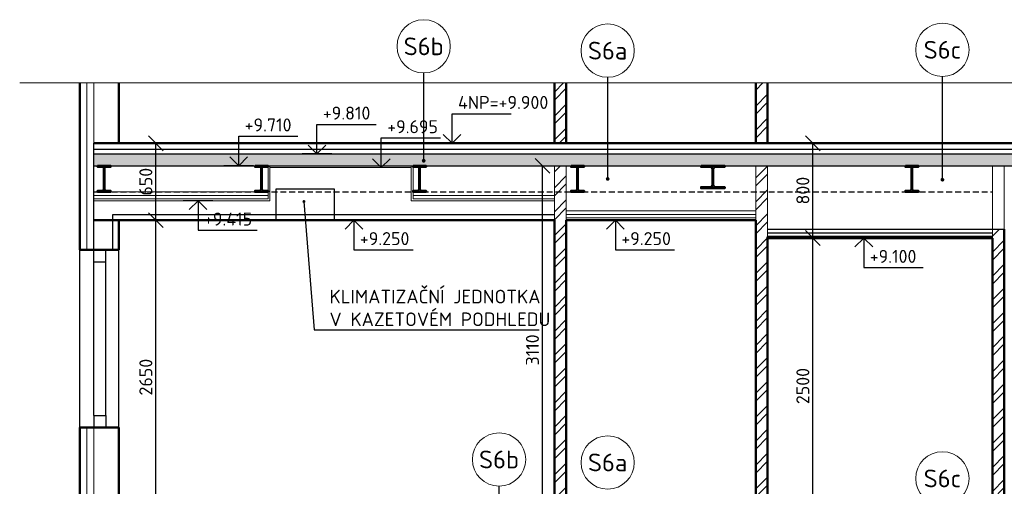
# Model space of a CAD drawing. Header units: millimetres. Extents: x -118752 to 407724, y -73278 to 155058.
# Tile 98 of 256: x -58775 to -50457, y 68699 to 72639. Entities that reach past the tile are written whole.
import ezdxf
from ezdxf.enums import TextEntityAlignment as Align

# ---------------------------------------------------------------- set-up
doc = ezdxf.new("R2010")
doc.units = ezdxf.units.MM
doc.header["$LTSCALE"] = 10
doc.linetypes.add('DASH', pattern=[0.75, 0.5, -0.25])
doc.linetypes.add('DASHDOT', pattern=[25.4, 12.7, -6.35, 0, -6.35])
for name, color, linetype, lineweight in [('CKBUBLINY', 1, 'Continuous', 18), ('CKBUBLINY_POPIS', 3, 'Continuous', 25), ('CKDVERE_', 7, 'Continuous', 25), ('CKIZOLACE', 1, 'Continuous', 18), ('CKKOTY', 3, 'Continuous', 25), ('CKKOTY_VYS', 3, 'Continuous', 25), ('CKRASTR', 7, 'DASHDOT', 15), ('CKSTENY_PODROVINOU', 7, 'Continuous', 25), ('CKSTENY_REZ', 6, 'Continuous', 50), ('CKTEXTY_MALE', 3, 'Continuous', 18), ('CSPROFILY_REZY', 4, 'Continuous', 50), ('podhledy', 7, 'Continuous', 20), ('pohledy', 7, 'Continuous', 25), ('srafy', 7, 'Continuous', 18)]:
    doc.layers.add(name, color=color, linetype=linetype, lineweight=lineweight)
doc.styles.get("Standard").update_dxf_attribs({"font": 'isocpeur.ttf'})
doc.linetypes.add('IZOLACE_POLYSTYREN_EXPANDOVANY', pattern='A,1,[224,CADKON.SHX,S=0.01,R=0,X=-0.5,Y=-1.74],-2', length=3)
doc.linetypes.add('PRERUSENI', pattern='A,60,[100,CADKON.SHX,S=2.5,R=0,X=0,Y=0],-10', length=70)
doc.dimstyles.new('CADKON', dxfattribs={"dimscale": 50, "dimtxt": 2.2, "dimasz": 2.5, "dimexe": 1.8, "dimexo": 5, "dimgap": 0.6, "dimtad": 1, "dimrnd": 1, "dimtxsty": 'Standard', "dimblk1": 'OBLIQUE', "dimblk2": 'OBLIQUE', "dimsah": 1, "dimcen": 2.5, "dimadec": 1, "dimazin": 2, "dimtfac": 1, "dimtdec": 4, "dimtix": 1, "dimtmove": 2, "dimatfit": 3, "dimldrblk": 'OPEN30', "dimfxl": 5, "dimfxlon": 1, "dimtolj": 1, "dimarcsym": 0})
doc.dimstyles.new('CADKON$7', dxfattribs={"dimscale": 100, "dimtxt": 2.5, "dimasz": 2.5, "dimexe": 1.8, "dimexo": 5, "dimgap": 0.6, "dimtad": 1, "dimrnd": 1, "dimtxsty": 'Standard', "dimblk1": 'OBLIQUE', "dimblk2": 'OBLIQUE', "dimsah": 1, "dimcen": 2.5, "dimadec": 1, "dimazin": 2, "dimtfac": 1, "dimtdec": 4, "dimtix": 1, "dimtmove": 0, "dimatfit": 3, "dimldrblk": 'DOTSMALL', "dimfxl": 5, "dimfxlon": 1, "dimtfill": 1, "dimtolj": 1, "dimarcsym": 0})

# ---------------------------------------------------------------- blocks, each defined once
blk = doc.blocks.new('_OBLIQUE')
at = {"color": 0, "linetype": 'ByBlock'}
blk.add_line((-0.5, -0.5), (0.5, 0.5), dxfattribs=at)
blk = doc.blocks.new('*D9534')
at = {"layer": 'CKKOTY', "color": 0, "lineweight": -2}
for p, q in [((-57687.2, 70945.8), (-57534, 70945.8)), ((-57624, 68295.8), (-57624, 70945.8)), ((-57687.2, 68295.8), (-57534, 68295.8))]:
    blk.add_line(p, q, dxfattribs=at)
at = {"layer": 'Defpoints', "color": 0}
for p in [(-57937.2, 70945.8), (-57624, 70945.8), (-57937.2, 68295.8)]:
    blk.add_point(p, dxfattribs=at)
at = {"layer": 'CKKOTY', "color": 0, "lineweight": -2, "xscale": 125, "yscale": 125, "zscale": 125}
for p, rotation in [((-57624, 70945.8), 90), ((-57624, 68295.8), 270)]:
    blk.add_blockref('_OBLIQUE', p, dxfattribs=dict(at, rotation=rotation))
at = {"layer": 'CKKOTY', "color": 0, "insert": (-57709, 69620.8), "char_height": 110, "attachment_point": 5, "rotation": 90}
blk.add_mtext('\\A1;2650', dxfattribs=at)
blk = doc.blocks.new('_Open30')
at = {"color": 0, "lineweight": -2}
for p, q in [((-1, 0.268), (0, 0)), ((0, 0), (-1, -0.268)), ((0, 0), (-1, 0))]:
    blk.add_line(p, q, dxfattribs=at)
blk = doc.blocks.new('*D9535')
at = {"layer": 'CKKOTY', "color": 0, "lineweight": -2}
for p, q in [((-57687.2, 71595.8), (-57534, 71595.8)), ((-57624, 70945.8), (-57624, 71595.8)), ((-57687.2, 70945.8), (-57534, 70945.8))]:
    blk.add_line(p, q, dxfattribs=at)
at = {"layer": 'Defpoints', "color": 0}
for p in [(-57937.2, 71595.8), (-57624, 71595.8), (-57937.2, 70945.8)]:
    blk.add_point(p, dxfattribs=at)
at = {"layer": 'CKKOTY', "color": 0, "lineweight": -2, "xscale": 125, "yscale": 125, "zscale": 125}
for p, rotation in [((-57624, 71595.8), 90), ((-57624, 70945.8), 270)]:
    blk.add_blockref('_OBLIQUE', p, dxfattribs=dict(at, rotation=rotation))
at = {"layer": 'CKKOTY', "color": 0, "insert": (-57709, 71270.8), "char_height": 110, "attachment_point": 5, "rotation": 90}
blk.add_mtext('\\A1;650', dxfattribs=at)
blk = doc.blocks.new('*D9542')
at = {"layer": 'CKKOTY', "color": 0, "lineweight": -2}
for p, q in [((-52206.7, 70795.8), (-51983.5, 70795.8)), ((-52073.5, 68295.8), (-52073.5, 70795.8)), ((-52206.7, 68295.8), (-51983.5, 68295.8))]:
    blk.add_line(p, q, dxfattribs=at)
at = {"layer": 'Defpoints', "color": 0}
for p in [(-52456.7, 70795.8), (-52073.5, 70795.8), (-52456.7, 68295.8)]:
    blk.add_point(p, dxfattribs=at)
at = {"layer": 'CKKOTY', "color": 0, "lineweight": -2, "xscale": 125, "yscale": 125, "zscale": 125}
for p, rotation in [((-52073.5, 70795.8), 90), ((-52073.5, 68295.8), 270)]:
    blk.add_blockref('_OBLIQUE', p, dxfattribs=dict(at, rotation=rotation))
at = {"layer": 'CKKOTY', "color": 0, "insert": (-52158.5, 69545.8), "char_height": 110, "attachment_point": 5, "rotation": 90}
blk.add_mtext('\\A1;2500', dxfattribs=at)
blk = doc.blocks.new('*D9543')
at = {"layer": 'CKKOTY', "color": 0, "lineweight": -2}
for p, q in [((-52211.8, 71595.8), (-51983.5, 71595.8)), ((-52073.5, 70795.8), (-52073.5, 71595.8)), ((-52206.7, 70795.8), (-51983.5, 70795.8))]:
    blk.add_line(p, q, dxfattribs=at)
at = {"layer": 'Defpoints', "color": 0}
for p in [(-52461.8, 71595.8), (-52073.5, 71595.8), (-52456.7, 70795.8)]:
    blk.add_point(p, dxfattribs=at)
at = {"layer": 'CKKOTY', "color": 0, "lineweight": -2, "xscale": 125, "yscale": 125, "zscale": 125}
for p, rotation in [((-52073.5, 71595.8), 90), ((-52073.5, 70795.8), 270)]:
    blk.add_blockref('_OBLIQUE', p, dxfattribs=dict(at, rotation=rotation))
at = {"layer": 'CKKOTY', "color": 0, "insert": (-52158.5, 71195.8), "char_height": 110, "attachment_point": 5, "rotation": 90}
blk.add_mtext('\\A1;800', dxfattribs=at)
blk = doc.blocks.new('*U10037')
at = {"color": 0, "linetype": 'ByBlock', "lineweight": -2}
blk.add_lwpolyline([(-1.5, 1.5), (0, 0), (1.5, 1.5), (0, 0), (0, 5), (10, 5)], dxfattribs=at)
blk = doc.blocks.new('*U10042')
at = {"color": 0, "linetype": 'ByBlock', "lineweight": -2}
blk.add_lwpolyline([(-1.5, 1.5), (0, 0), (1.5, 1.5), (0, 0), (0, 5), (10, 5)], dxfattribs=at)
blk = doc.blocks.new('*U10043')
at = {"color": 0, "linetype": 'ByBlock', "lineweight": -2}
blk.add_lwpolyline([(-1.5, 1.5), (0, 0), (1.5, 1.5), (0, 0), (0, 5), (10, 5)], dxfattribs=at)
blk = doc.blocks.new('*U10045')
at = {"color": 0, "linetype": 'ByBlock', "lineweight": -2}
blk.add_lwpolyline([(-1.5, 1.5), (0, 0), (1.5, 1.5), (0, 0), (0, 5), (10, 5)], dxfattribs=at)
blk = doc.blocks.new('CK_BUBBLE_1_0_0')
at = {"color": 0, "linetype": 'ByBlock', "lineweight": -2}
blk.add_circle((0, 0), 1, dxfattribs=at)
blk = doc.blocks.new('*U10071')
at = {"color": 0, "linetype": 'ByBlock', "lineweight": -2}
blk.add_lwpolyline([(-1.5, -1.5), (0, 0), (1.5, -1.5), (0, 0), (0, -5), (10, -5)], dxfattribs=at)
blk = doc.blocks.new('*U10072')
at = {"color": 0, "linetype": 'ByBlock', "lineweight": -2}
blk.add_lwpolyline([(-1.5, -1.5), (0, 0), (1.5, -1.5), (0, 0), (0, -5), (10, -5)], dxfattribs=at)
blk = doc.blocks.new('*U10073')
at = {"color": 0, "linetype": 'ByBlock', "lineweight": -2}
blk.add_lwpolyline([(-1.5, -1.5), (0, 0), (1.5, -1.5), (0, 0), (0, -5), (10, -5)], dxfattribs=at)
blk = doc.blocks.new('*U10074')
at = {"color": 0, "linetype": 'ByBlock', "lineweight": -2}
blk.add_lwpolyline([(-1.5, -1.5), (0, 0), (1.5, -1.5), (0, 0), (0, -5), (10, -5)], dxfattribs=at)
blk = doc.blocks.new('*D10190')
at = {"layer": 'CKKOTY', "color": 0, "lineweight": -2}
for p, q in [((-54506.7, 71405.8), (-54448, 71405.8)), ((-54358, 68295.8), (-54358, 71405.8)), ((-54506.7, 68295.8), (-54448, 68295.8))]:
    blk.add_line(p, q, dxfattribs=at)
at = {"layer": 'Defpoints', "color": 0}
for p in [(-54358, 71405.8), (-54256.7, 71405.8), (-54256.7, 68295.8)]:
    blk.add_point(p, dxfattribs=at)
at = {"layer": 'CKKOTY', "color": 0, "lineweight": -2, "xscale": 125, "yscale": 125, "zscale": 125}
for p, rotation in [((-54358, 71405.8), 90), ((-54358, 68295.8), 270)]:
    blk.add_blockref('_OBLIQUE', p, dxfattribs=dict(at, rotation=rotation))
at = {"layer": 'CKKOTY', "color": 0, "insert": (-54443, 69850.8), "char_height": 110, "attachment_point": 5, "rotation": 90}
blk.add_mtext('\\A1;3110', dxfattribs=at)

msp = doc.modelspace()

# ---------------------------------------------------------------- hatches: boundary and pattern name
at = {"layer": 'srafy', "transparency": 33554661}
h = msp.add_hatch(dxfattribs=at)
h.set_pattern_fill('ANSI32', color=256, scale=15, style=0)
h.paths.add_polyline_path([(-54256.706, 72105.26), (-54256.706, 71595.76), (-54156.706, 71595.76), (-54156.706, 72105.26)])
h.paths.add_polyline_path([(-52456.706, 72105.26), (-52556.706, 72105.26), (-52556.706, 71595.76), (-52456.706, 71595.76)])
h = msp.add_hatch(dxfattribs=at)
h.set_pattern_fill('BETON-PROSTY', color=256, scale=25, style=0)
h.set_pattern_definition([(45, (0, 0), (-70.71068, 70.71068), []), (45, (70.71, 0), (-35.35534, 106.06602), [50, -25, 0, -25])])
h.paths.add_polyline_path([(-55341.706, 71405.76), (-54256.706, 71405.76), (-54116.706, 71405.76), (-54006.706, 71405.76), (-53807.4, 71405.76), (-53807.4, 71505.76), (-55361.787, 71505.76), (-55719.937, 71505.76), (-55719.937, 71405.76), (-55704.937, 71405.76), (-55466.706, 71405.76), (-55451.706, 71405.76)])
edge = h.paths.add_edge_path(flags=16)
edge.add_arc((-55361.787, 71448.283), 7.812, -90, 90, ccw=False)
edge.add_arc((-55361.787, 71448.283), 7.812, 90, 270, ccw=False)
h.paths.add_polyline_path([(-56263.929, 71505.76), (-56924.118, 71505.76), (-56924.118, 71405.76), (-56786.706, 71405.76), (-56676.706, 71405.76), (-56661.706, 71405.76), (-55734.937, 71405.76), (-55719.937, 71405.76), (-55719.937, 71505.76)])
h.paths.add_polyline_path([(-56924.118, 71505.76), (-58147.206, 71505.76), (-58147.206, 71405.76), (-58116.706, 71405.76), (-58006.706, 71405.76), (-56924.118, 71405.76)])
h.paths.add_polyline_path([(-53018.706, 71405.76), (-52818.706, 71405.76), (-52556.706, 71405.76), (-52456.706, 71405.76), (-51292.706, 71405.76), (-51182.706, 71405.76), (-50979.513, 71405.76), (-50979.513, 71505.76), (-53807.4, 71505.76), (-53807.4, 71405.76)])
h.paths.add_polyline_path([(-50456.701, 71405.76), (-49879.706, 71405.76), (-49769.706, 71405.76), (-49556.701, 71405.76), (-48904.502, 71405.76), (-48904.502, 71505.76), (-50979.513, 71505.76), (-50979.513, 71405.76), (-50556.701, 71405.76)])
h.paths.add_polyline_path([(-48904.502, 71505.76), (-48904.502, 71405.76), (-48466.706, 71405.76), (-48356.706, 71405.76), (-48311.706, 71405.76), (-48311.706, 71505.76)])
at = {"layer": 'srafy'}
h = msp.add_hatch(dxfattribs=at)
h.set_pattern_fill('ANSI32', color=256, scale=15, style=0)
h.paths.add_polyline_path([(-54256.706, 70945.76), (-54256.706, 68295.76), (-54156.706, 68295.76), (-54156.706, 70945.76), (-54156.706, 70965.76), (-54156.706, 70995.76), (-54156.706, 71025.76), (-54156.706, 71185.76), (-54256.706, 71185.76), (-54256.706, 71155.76), (-54256.706, 71125.76), (-54256.706, 71110.76), (-54256.706, 70995.76)])
h.paths.add_polyline_path([(-52456.706, 70795.76), (-52456.706, 70810.76), (-52456.706, 70840.76), (-52456.706, 70870.76), (-52456.706, 71185.76), (-52556.706, 71185.76), (-52556.706, 71025.76), (-52556.706, 70995.76), (-52556.706, 70965.76), (-52556.706, 70945.76), (-52556.706, 68295.76), (-52456.706, 68295.76)])
h.paths.add_polyline_path([(-52556.706, 71405.76), (-52556.706, 71185.76), (-52456.706, 71185.76), (-52456.706, 71405.76)])
h.paths.add_polyline_path([(-54256.706, 71405.76), (-54156.706, 71405.76), (-54156.706, 71185.76), (-54256.706, 71185.76)], flags=0)
at = {"layer": 'srafy', "transparency": 33554661}
h = msp.add_hatch(dxfattribs=at)
h.set_pattern_fill('ANSI32', color=256, scale=15, style=0)
h.paths.add_polyline_path([(-50556.701, 70795.76), (-50556.701, 68295.76), (-50456.701, 68295.76), (-50456.701, 70870.76), (-50556.701, 70870.76), (-50556.701, 70840.76), (-50556.701, 70810.76)])
h.paths.add_polyline_path([(-49456.701, 70795.76), (-49456.701, 70810.76), (-49456.701, 70840.76), (-49456.701, 70870.76), (-49556.701, 70870.76), (-49556.701, 68295.76), (-49456.701, 68295.76)])

# ---------------------------------------------------------------- linework, layer by layer
at = {"layer": 'CKDVERE_'}
msp.add_line((-58267.206, 70695.76), (-57937.206, 70695.76), dxfattribs=at)
msp.add_line((-58267.206, 70695.76), (-57937.206, 70695.76), dxfattribs=at)
msp.add_line((-58267.206, 70695.76), (-57937.206, 70695.76), dxfattribs=at)
at = {"layer": 'CKIZOLACE'}
for p, q in [((-58147.206, 72105.26), (-58147.206, 70695.76)), ((-58147.206, 69195.76), (-58147.206, 67395.76))]:
    msp.add_line(p, q, dxfattribs=at)
at = {"layer": 'CKIZOLACE', "linetype": 'IZOLACE_POLYSTYREN_EXPANDOVANY', "ltscale": 3}
for points in [[(-58207.206, 72105.26), (-58207.206, 70695.76)], [(-58207.206, 69195.76), (-58207.206, 67395.76)]]:
    msp.add_lwpolyline(points, dxfattribs=at)
at = {"layer": 'CKKOTY_VYS'}
for p, q in [((-56138.929, 71505.76), (-56388.929, 71505.76)), ((-56799.118, 71405.76), (-57049.118, 71405.76)), ((-57142.347, 71110.76), (-57392.347, 71110.76)), ((-55826.127, 70945.76), (-56076.127, 70945.76)), ((-53616.917, 70945.76), (-53866.917, 70945.76)), ((-51518.287, 70795.76), (-51768.287, 70795.76))]:
    msp.add_line(p, q, dxfattribs=at)
at = {"layer": 'CKRASTR', "linetype": 'PRERUSENI'}
msp.add_line((-58774.602, 72105.26), (-46881.546, 72105.26), dxfattribs=at)
at = {"layer": 'CKSTENY_PODROVINOU'}
for q in [(-58147.206, 71595.76), (-58147.206, 71595.76), (-58147.206, 71595.76), (-58267.206, 70695.76), (-58267.206, 70695.76), (-58267.206, 70695.76)]:
    msp.add_line((-58147.206, 70695.76), q, dxfattribs=at)
at = {"layer": 'CKSTENY_REZ'}
for p, q in [((-58267.206, 72105.26), (-58267.206, 70695.76)), ((-57937.206, 72105.26), (-57937.206, 71595.76)), ((-54256.706, 71595.76), (-54256.706, 72105.26)), ((-54156.706, 71595.76), (-54156.706, 72105.26)), ((-52556.706, 72105.26), (-52556.706, 71595.76)), ((-52456.706, 72105.26), (-52456.706, 71595.76)), ((-58267.206, 71595.76), (-58267.206, 70695.76)), ((-58267.206, 71595.76), (-58267.206, 70695.76)), ((-58267.206, 71595.76), (-58267.206, 70695.76)), ((-58267.206, 71595.76), (-58267.206, 70695.76)), ((-58267.206, 71595.76), (-58267.206, 70695.76)), ((-58147.206, 71595.76), (-48311.706, 71595.76)), ((-58147.206, 71595.76), (-48311.706, 71595.76)), ((-58147.206, 70945.76), (-54256.706, 70945.76)), ((-57937.206, 70695.76), (-57937.206, 70945.76)), ((-57937.206, 70945.76), (-54256.706, 70945.76)), ((-57937.206, 70695.76), (-57937.206, 70945.76)), ((-57937.206, 70695.76), (-57937.206, 70945.76)), ((-54256.706, 68295.76), (-54256.706, 70945.76)), ((-54156.706, 70945.76), (-52556.706, 70945.76)), ((-54156.706, 70945.76), (-52556.706, 70945.76)), ((-54156.706, 68295.76), (-54156.706, 70945.76)), ((-52556.706, 70945.76), (-52556.706, 68295.76)), ((-50456.701, 68105.76), (-50456.701, 70870.76)), ((-52456.706, 70805.76), (-52456.706, 68295.76)), ((-52456.706, 70795.76), (-50556.701, 70795.76)), ((-50556.701, 70795.76), (-50556.701, 68295.76)), ((-58267.206, 70695.76), (-57937.206, 70695.76)), ((-58267.206, 70695.76), (-57937.206, 70695.76)), ((-58267.206, 70695.76), (-57937.206, 70695.76)), ((-58267.206, 70695.76), (-57937.206, 70695.76)), ((-58267.206, 70695.76), (-57937.206, 70695.76)), ((-58267.206, 70695.76), (-57937.206, 70695.76)), ((-58267.206, 68295.76), (-58267.206, 69195.76)), ((-58267.206, 69195.76), (-57937.206, 69195.76)), ((-57937.206, 69195.76), (-57937.206, 68295.76))]:
    msp.add_line(p, q, dxfattribs=at)
at = {"layer": 'CSPROFILY_REZY'}
for points in [[(-58116.706, 71405.76), (-58116.706, 71396.56), (-58076.656, 71396.56, -0.41421356), (-58064.656, 71384.56), (-58064.656, 71206.96, -0.41421356), (-58076.656, 71194.96), (-58116.706, 71194.96), (-58116.706, 71185.76), (-58006.706, 71185.76), (-58006.706, 71194.96), (-58046.756, 71194.96, -0.41421356), (-58058.756, 71206.96), (-58058.756, 71384.56, -0.41421356), (-58046.756, 71396.56), (-58006.706, 71396.56), (-58006.706, 71405.76)], [(-56786.706, 71405.76), (-56786.706, 71396.56), (-56746.656, 71396.56, -0.41421356), (-56734.656, 71384.56), (-56734.656, 71206.96, -0.41421356), (-56746.656, 71194.96), (-56786.706, 71194.96), (-56786.706, 71185.76), (-56676.706, 71185.76), (-56676.706, 71194.96), (-56716.756, 71194.96, -0.41421356), (-56728.756, 71206.96), (-56728.756, 71384.56, -0.41421356), (-56716.756, 71396.56), (-56676.706, 71396.56), (-56676.706, 71405.76)], [(-55451.706, 71405.76), (-55451.706, 71396.56), (-55411.656, 71396.56, -0.41421356), (-55399.656, 71384.56), (-55399.656, 71206.96, -0.41421356), (-55411.656, 71194.96), (-55451.706, 71194.96), (-55451.706, 71185.76), (-55341.706, 71185.76), (-55341.706, 71194.96), (-55381.756, 71194.96, -0.41421356), (-55393.756, 71206.96), (-55393.756, 71384.56, -0.41421356), (-55381.756, 71396.56), (-55341.706, 71396.56), (-55341.706, 71405.76)], [(-54116.706, 71405.76), (-54116.706, 71396.56), (-54076.656, 71396.56, -0.41421356), (-54064.656, 71384.56), (-54064.656, 71206.96, -0.41421356), (-54076.656, 71194.96), (-54116.706, 71194.96), (-54116.706, 71185.76), (-54006.706, 71185.76), (-54006.706, 71194.96), (-54046.756, 71194.96, -0.41421356), (-54058.756, 71206.96), (-54058.756, 71384.56, -0.41421356), (-54046.756, 71396.56), (-54006.706, 71396.56), (-54006.706, 71405.76)], [(-53018.706, 71405.76), (-53018.706, 71395.76), (-52939.956, 71395.76, -0.41421356), (-52921.956, 71377.76), (-52921.956, 71243.76, -0.41421356), (-52939.956, 71225.76), (-53018.706, 71225.76), (-53018.706, 71215.76), (-52818.706, 71215.76), (-52818.706, 71225.76), (-52897.456, 71225.76, -0.41421356), (-52915.456, 71243.76), (-52915.456, 71377.76, -0.41421356), (-52897.456, 71395.76), (-52818.706, 71395.76), (-52818.706, 71405.76)], [(-51292.706, 71405.76), (-51292.706, 71396.56), (-51252.656, 71396.56, -0.41421356), (-51240.656, 71384.56), (-51240.656, 71206.96, -0.41421356), (-51252.656, 71194.96), (-51292.706, 71194.96), (-51292.706, 71185.76), (-51182.706, 71185.76), (-51182.706, 71194.96), (-51222.756, 71194.96, -0.41421356), (-51234.756, 71206.96), (-51234.756, 71384.56, -0.41421356), (-51222.756, 71396.56), (-51182.706, 71396.56), (-51182.706, 71405.76)]]:
    msp.add_lwpolyline(points, format="xyb", close=True, dxfattribs=at)
at = {"layer": 'podhledy'}
for p, q in [((-56676.706, 71125.76), (-56676.706, 71405.76)), ((-56661.706, 71110.76), (-56661.706, 71405.76)), ((-56661.706, 71390.76), (-55466.706, 71390.76)), ((-55466.706, 71405.76), (-55466.706, 71110.76)), ((-55451.706, 71405.76), (-55451.706, 71125.76)), ((-58147.206, 71155.76), (-56676.706, 71155.76)), ((-58147.206, 71125.76), (-56676.706, 71125.76)), ((-58006.706, 71185.76), (-56676.706, 71185.76)), ((-55451.706, 71155.76), (-54256.706, 71155.76)), ((-55451.706, 71125.76), (-54256.706, 71125.76)), ((-58147.206, 71110.76), (-56661.706, 71110.76)), ((-55466.706, 71110.76), (-54256.706, 71110.76))]:
    msp.add_line(p, q, dxfattribs=at)
at = {"layer": 'pohledy'}
for p, q in [((-58267.206, 68295.76), (-58267.206, 71595.76)), ((-58147.206, 71545.76), (-48311.706, 71545.76)), ((-58147.206, 70695.76), (-58147.206, 71505.76)), ((-58147.206, 71505.76), (-48311.706, 71505.76)), ((-58147.206, 70695.76), (-58147.206, 71505.76)), ((-58147.206, 70695.76), (-58147.206, 71505.76)), ((-58147.206, 71405.76), (-48311.706, 71405.76)), ((-56607.206, 70945.76), (-56607.206, 71210.76)), ((-56607.206, 71210.76), (-56117.206, 71210.76)), ((-56117.206, 71210.76), (-56117.206, 70945.76)), ((-57987.206, 70695.76), (-57987.206, 70995.76)), ((-57987.206, 70995.76), (-54256.706, 70995.76)), ((-57987.206, 70695.76), (-57987.206, 70995.76)), ((-57987.206, 70695.76), (-57987.206, 70995.76)), ((-52456.706, 70870.76), (-50456.701, 70870.76)), ((-52456.706, 70840.76), (-50556.701, 70840.76)), ((-52456.706, 70810.76), (-50556.701, 70810.76)), ((-58267.206, 69195.76), (-58267.206, 70695.76)), ((-58267.206, 69195.76), (-58267.206, 70695.76)), ((-58147.206, 70595.76), (-58147.206, 70695.76)), ((-58147.206, 70595.76), (-58147.206, 70695.76)), ((-58047.206, 70595.76), (-58047.206, 70695.76)), ((-58047.206, 70595.76), (-58047.206, 70695.76)), ((-57937.206, 69195.76), (-57937.206, 70695.76)), ((-58147.206, 69295.76), (-58147.206, 70595.76)), ((-58147.206, 70595.76), (-58047.206, 70595.76)), ((-58147.206, 70595.76), (-58047.206, 70595.76)), ((-58047.206, 69295.76), (-58047.206, 70595.76)), ((-58147.206, 69295.76), (-58047.206, 69295.76)), ((-58147.206, 69295.76), (-58147.206, 69195.76)), ((-58047.206, 69295.76), (-58047.206, 69195.76))]:
    msp.add_line(p, q, dxfattribs=at)
at = {"layer": 'pohledy', "linetype": 'DASH', "ltscale": 10}
msp.add_line((-58147.206, 71185.76), (-50556.701, 71185.76), dxfattribs=at)
at = {"layer": 'srafy'}
for p, q in [((-54256.706, 70945.76), (-54256.706, 71405.76)), ((-54156.706, 70945.76), (-54156.706, 71405.76)), ((-52556.706, 70945.76), (-52556.706, 71405.76)), ((-52456.706, 70795.76), (-52456.706, 71405.76)), ((-50556.701, 70795.76), (-50556.701, 71405.76)), ((-50456.701, 70870.76), (-50456.701, 71405.76)), ((-54156.706, 71025.76), (-52556.706, 71025.76)), ((-54156.706, 70995.76), (-52556.706, 70995.76)), ((-54156.706, 70965.76), (-52556.706, 70965.76))]:
    msp.add_line(p, q, dxfattribs=at)

# ---------------------------------------------------------------- block references
at = {"layer": 'CKBUBLINY'}
ref = msp.add_blockref('CK_BUBBLE_1_0_0', (-55361.787, 72414.349), dxfattribs=dict(at, xscale=225, yscale=225, zscale=225))
ref.add_attrib('NUM1', 'S6b', dxfattribs={"layer": 'CKBUBLINY_POPIS', "height": 150}).set_placement((-55361.787, 72414.349), align=Align.MIDDLE_CENTER)
ref = msp.add_blockref('CK_BUBBLE_1_0_0', (-53807.4, 72378.127), dxfattribs=dict(at, xscale=225, yscale=225, zscale=225))
ref.add_attrib('NUM1', 'S6a', dxfattribs={"layer": 'CKBUBLINY_POPIS', "height": 150}).set_placement((-53807.4, 72378.127), align=Align.MIDDLE_CENTER)
ref = msp.add_blockref('CK_BUBBLE_1_0_0', (-50979.513, 72385.275), dxfattribs=dict(at, xscale=225, yscale=225, zscale=225))
ref.add_attrib('NUM1', 'S6c', dxfattribs={"layer": 'CKBUBLINY_POPIS', "height": 150}).set_placement((-50979.513, 72385.275), align=Align.MIDDLE_CENTER)
ref = msp.add_blockref('CK_BUBBLE_1_0_0', (-54724.928, 68925.74), dxfattribs=dict(at, xscale=225, yscale=225, zscale=225))
ref.add_attrib('NUM1', 'S6b', dxfattribs={"layer": 'CKBUBLINY_POPIS', "height": 150}).set_placement((-54724.928, 68925.74), align=Align.MIDDLE_CENTER)
ref = msp.add_blockref('CK_BUBBLE_1_0_0', (-53807.4, 68900.613), dxfattribs=dict(at, xscale=225, yscale=225, zscale=225))
ref.add_attrib('NUM1', 'S6a', dxfattribs={"layer": 'CKBUBLINY_POPIS', "height": 150}).set_placement((-53807.4, 68900.613), align=Align.MIDDLE_CENTER)
ref = msp.add_blockref('CK_BUBBLE_1_0_0', (-50979.513, 68765.749), dxfattribs=dict(at, xscale=225, yscale=225, zscale=225))
ref.add_attrib('NUM1', 'S6c', dxfattribs={"layer": 'CKBUBLINY_POPIS', "height": 150}).set_placement((-50979.513, 68765.749), align=Align.MIDDLE_CENTER)
at = {"layer": 'CKKOTY_VYS'}
ref = msp.add_blockref('*U10037', (-55121.687, 71595.76), dxfattribs=dict(at, xscale=50, yscale=50, zscale=50))
ref.add_attrib('Výška', '4NP=+9.900', (-55071.687, 71885.76), dxfattribs={"layer": '0', "color": 0, "linetype": 'ByBlock', "lineweight": -2, "height": 110})
ref = msp.add_blockref('*U10042', (-56263.929, 71505.76), dxfattribs=dict(at, xscale=50, yscale=50, zscale=50))
ref.add_attrib('Výška', '+9.810', (-56213.929, 71795.76), dxfattribs={"layer": '0', "color": 0, "linetype": 'ByBlock', "lineweight": -2, "height": 110})
ref = msp.add_blockref('*U10043', (-56924.118, 71405.76), dxfattribs=dict(at, xscale=50, yscale=50, zscale=50))
ref.add_attrib('Výška', '+9.710', (-56874.118, 71695.76), dxfattribs={"layer": '0', "color": 0, "linetype": 'ByBlock', "lineweight": -2, "height": 110})
ref = msp.add_blockref('*U10045', (-55719.937, 71390.76), dxfattribs=dict(at, xscale=50, yscale=50, zscale=50))
ref.add_attrib('Výška', '+9.695', (-55669.937, 71680.76), dxfattribs={"layer": '0', "color": 0, "linetype": 'ByBlock', "lineweight": -2, "height": 110})
ref = msp.add_blockref('*U10071', (-57267.347, 71110.76), dxfattribs=dict(at, xscale=50, yscale=50, zscale=50))
ref.add_attrib('Výška', '+9.415', (-57217.347, 70900.76), dxfattribs={"layer": '0', "color": 0, "linetype": 'ByBlock', "lineweight": -2, "height": 110})
ref = msp.add_blockref('*U10072', (-55951.127, 70945.76), dxfattribs=dict(at, xscale=50, yscale=50, zscale=50))
ref.add_attrib('Výška', '+9.250', (-55901.127, 70735.76), dxfattribs={"layer": '0', "color": 0, "linetype": 'ByBlock', "lineweight": -2, "height": 110})
ref = msp.add_blockref('*U10073', (-53741.917, 70945.76), dxfattribs=dict(at, xscale=50, yscale=50, zscale=50))
ref.add_attrib('Výška', '+9.250', (-53691.917, 70735.76), dxfattribs={"layer": '0', "color": 0, "linetype": 'ByBlock', "lineweight": -2, "height": 110})
ref = msp.add_blockref('*U10074', (-51643.287, 70795.76), dxfattribs=dict(at, xscale=50, yscale=50, zscale=50))
ref.add_attrib('Výška', '+9.100', (-51593.287, 70585.76), dxfattribs={"layer": '0', "color": 0, "linetype": 'ByBlock', "lineweight": -2, "height": 110})

# ---------------------------------------------------------------- texts
at = {"layer": 'CKTEXTY_MALE', "insert": (-56157.529, 70051.621), "char_height": 115, "attachment_point": 7}
msp.add_mtext('KLIMATIZAČNÍ JEDNOTKA\\PV KAZETOVÉM PODHLEDU\\P', dxfattribs=at)

# ---------------------------------------------------------------- dimensions: what is measured, and where the dimension line sits
at = {"layer": 'CKKOTY'}
for base, p1, p2, picture, middle in [((-57624, 71595.76), (-57937.206, 70945.76), (-57937.206, 71595.76), '*D9535', (-57709, 71270.76)), ((-52073.5, 71595.76), (-52456.706, 70795.76), (-52461.847, 71595.76), '*D9543', (-52158.5, 71195.76)), ((-54357.959, 71405.76), (-54256.706, 68295.76), (-54256.706, 71405.76), '*D10190', (-54442.959, 69850.76)), ((-57624, 70945.76), (-57937.206, 68295.76), (-57937.206, 70945.76), '*D9534', (-57709, 69620.76)), ((-52073.5, 70795.76), (-52456.706, 68295.76), (-52456.706, 70795.76), '*D9542', (-52158.5, 69545.76))]:
    dim = msp.add_linear_dim(base=base, p1=p1, p2=p2, angle=90, dimstyle='CADKON', override={"dimtmove": 2}, dxfattribs=at)
    dim.commit()
    dim.dimension.update_dxf_attribs({"geometry": picture, "text_midpoint": middle})

# ---------------------------------------------------------------- leaders
at = {"layer": 'CKBUBLINY'}
for points in [[(-55361.787, 71448.283), (-55361.787, 72189.349)], [(-53807.4, 71294.762), (-53807.4, 72153.127)], [(-50979.513, 71288.292), (-50979.513, 72160.275)], [(-54724.928, 68148.283), (-54724.928, 68700.74)]]:
    msp.add_leader(points, dimstyle='CADKON', override={"dimasz": 2.5, "dimldrblk": 'DotSmall'}, dxfattribs=at)
at = {"layer": 'CKTEXTY_MALE', "annotation_type": 0, "has_hookline": 1, "hookline_direction": 0, "text_width": 1771}
msp.add_leader([(-56373.066, 71103.629), (-56287.529, 70021.621), (-56187.529, 70021.621)], dimstyle='CADKON$7', override={"dimscale": 50, "dimtxt": 2.3, "dimasz": 2, "dimfxl": 1, "dimfxlon": 0}, dxfattribs=at)

doc.saveas('drawing.dxf')
